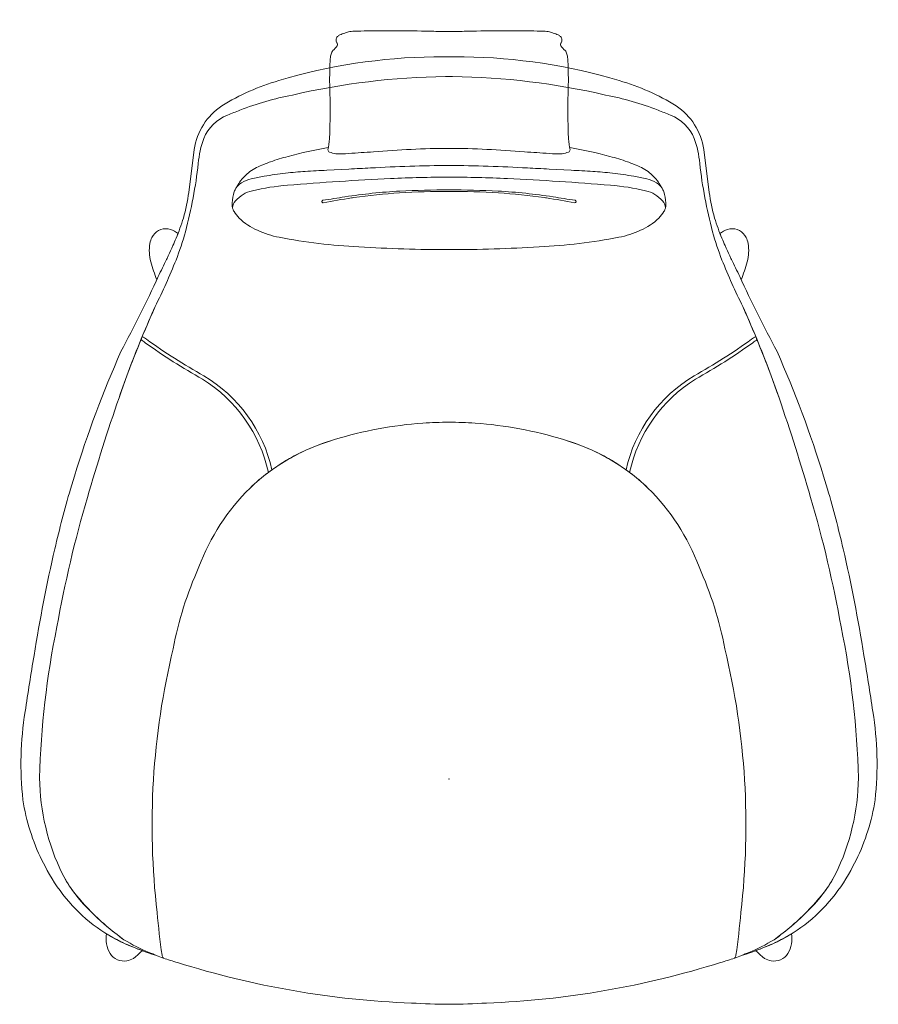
# Model space of a CAD drawing. Header units: metres. Extents: x -0.363 to 0.363, y -0.19 to 0.642.
import ezdxf

# ---------------------------------------------------------------- set-up
doc = ezdxf.new("R2010")
doc.units = ezdxf.units.M
doc.header["$MEASUREMENT"] = 0
doc.layers.add('72_VITRA_INSERT', color=7, linetype='Continuous')
for name, color, linetype, lineweight in [('72_VITRA_STANDARD_D2_CH_BACK_REST', 7, 'Continuous', 5), ('72_VITRA_STANDARD_D2_CH_FOOT', 7, 'Continuous', 5), ('72_VITRA_STANDARD_D2_CH_HEAD_REST', 7, 'Continuous', 5), ('72_VITRA_STANDARD_D2_CH_SEAT', 7, 'Continuous', 5), ('D2SNAP', 1, 'Continuous', 5)]:
    doc.layers.add(name, color=color, linetype=linetype, lineweight=lineweight)

# ---------------------------------------------------------------- blocks, each defined once
blk = doc.blocks.new('72_VITRA_STANDARD_D2_HAL_LOUNGE_CONTRACT_BACK_REST')
at = {"layer": '72_VITRA_STANDARD_D2_CH_BACK_REST', "flags": 128}
for points in [[(-0.27359, -0.13922, 0.031419), (-0.24766, -0.14898, -0.007978), (-0.2533, -0.14666, -0.041292), (-0.2746, -0.13587, -0.045441), (-0.30397, -0.11053, -0.082844), (-0.32649, -0.08046, -0.111836), (-0.3459, 0.00095, -0.044708), (-0.33123, 0.12852, -0.028116), (-0.30547, 0.23792, -0.012419), (-0.2788, 0.32224, -0.02246), (-0.24824, 0.39933, 0.019107), (-0.23063, 0.43866, 0.025524), (-0.22266, 0.46259, 0.036261), (-0.21181, 0.52029, -0.062962), (-0.2072, 0.5415, -0.19939), (-0.18714, 0.56113, -0.006478), (-0.17664, 0.56534, -0.045303), (-0.13235, 0.57813, -0.053378), (-0.00308, 0.59376), (0.00308, 0.59376, -0.053378), (0.13235, 0.57813, -0.045303), (0.17664, 0.56534, -0.006478), (0.18714, 0.56113, -0.19939), (0.2072, 0.5415, -0.062962), (0.21181, 0.52029, 0.036261), (0.22266, 0.46259, 0.025524), (0.23063, 0.43866, 0.019107), (0.24824, 0.39933, -0.02246), (0.2788, 0.32224, -0.012419), (0.30547, 0.23792, -0.028116), (0.33123, 0.12852, -0.044708), (0.3459, 0.00095, -0.111836), (0.32649, -0.08046, -0.082844), (0.30397, -0.11053, -0.045441), (0.2746, -0.13587, -0.041292), (0.2533, -0.14666, -0.007978), (0.24766, -0.14898, 0.031419), (0.27359, -0.13922, 0.05342), (0.30055, -0.12327, 0.109454), (0.3413, -0.0737), (0.34389, -0.06866, 0.076716), (0.35996, -0.01766, 0.067284), (0.35809, 0.05699, 0.004496), (0.35058, 0.10447, 0.016331), (0.33303, 0.19461, 0.013918), (0.31981, 0.2449), (0.31646, 0.25609, 0.030097), (0.27713, 0.36136, -0.01387), (0.24561, 0.4247, 0.00506), (0.23861, 0.43925, -0.003396), (0.23713, 0.44226, -0.004287), (0.23326, 0.45083, -0.011375), (0.23057, 0.45704, -0.018445), (0.22437, 0.47415, -0.039832), (0.21989, 0.49588), (0.21538, 0.53224, 0.209299), (0.19191, 0.569, 0.068939), (0.14379, 0.59038, 0.069309), (0.01274, 0.61044), (-0.01274, 0.61044, 0.069309), (-0.14379, 0.59038, 0.068939), (-0.19191, 0.569, 0.209299), (-0.21538, 0.53224), (-0.21989, 0.49588, -0.039832), (-0.22437, 0.47415, -0.018445), (-0.23057, 0.45704, -0.011375), (-0.23326, 0.45083, -0.004287), (-0.23713, 0.44226, -0.003396), (-0.23861, 0.43925, 0.00506), (-0.24561, 0.4247, -0.01387), (-0.27713, 0.36136, 0.030097), (-0.31646, 0.25609), (-0.31981, 0.2449, 0.013918), (-0.33303, 0.19461, 0.016331), (-0.35058, 0.10447, 0.004496), (-0.35809, 0.05699, 0.067284), (-0.35996, -0.01766, 0.076716), (-0.34389, -0.06866), (-0.3413, -0.0737, 0.109454), (-0.30055, -0.12327, 0.05342), (-0.27359, -0.13922)], [(-0.14956, 0.26132, -0.086649), (-0.09663, 0.28688, -0.05695), (-0.0221, 0.30083, -0.007574), (0, 0.30165, -0.007574), (0.0221, 0.30083, -0.05695), (0.09663, 0.28688, -0.086649), (0.14956, 0.26132, -0.205895), (0.20717, 0.34084, 0.027476), (0.25554, 0.37167, 0.053505), (0.25912, 0.37411, 0.007435), (0.24824, 0.39933, -0.019107), (0.23063, 0.43866, -0.025524), (0.22266, 0.46259, -0.036261), (0.21181, 0.52029, 0.062962), (0.2072, 0.5415, 0.19939), (0.18714, 0.56113, 0.006478), (0.17664, 0.56534, 0.045303), (0.13235, 0.57813, 0.053378), (0.00308, 0.59376), (-0.00308, 0.59376, 0.053378), (-0.13235, 0.57813, 0.045303), (-0.17664, 0.56534, 0.006478), (-0.18714, 0.56113, 0.19939), (-0.2072, 0.5415, 0.062962), (-0.21181, 0.52029, -0.036261), (-0.22266, 0.46259, -0.025524), (-0.23063, 0.43866, -0.019107), (-0.24824, 0.39933, 0.007435), (-0.25912, 0.37411, 0.053505), (-0.25554, 0.37167, 0.027476), (-0.20717, 0.34084, -0.205895), (-0.14956, 0.26132)], [(0.08033, 0.49145), (0.0816, 0.49128), (0.08226, 0.49117, -0.011575), (0.10622, 0.48708, 1), (0.10657, 0.48915, 0.000598), (0.08787, 0.49209, 0.022844), (0.04157, 0.49697, 0.011441), (0, 0.498, 0.011441), (-0.04157, 0.49697, 0.022844), (-0.08787, 0.49209, 0.000598), (-0.10657, 0.48915, 1), (-0.10622, 0.48708, -0.011575), (-0.08226, 0.49117), (-0.0816, 0.49128), (-0.08033, 0.49145, -0.018422), (-0.04186, 0.49551, -0.0119), (0, 0.49667, -0.0119), (0.04186, 0.49551, -0.018422), (0.08033, 0.49145)], [(0.0816, 0.49128), (0.08033, 0.49145, 0.018422), (0.04186, 0.49551, 0.0119), (0, 0.49667, 0.0119), (-0.04186, 0.49551, 0.018422), (-0.08033, 0.49145), (-0.0816, 0.49128), (-0.08226, 0.49117, 0.011575), (-0.10622, 0.48708, -1), (-0.10657, 0.48915, -0.000598), (-0.08787, 0.49209, -0.022844), (-0.04157, 0.49697, -0.011441), (0, 0.498, -0.011441), (0.04157, 0.49697, -0.022844), (0.08787, 0.49209, -0.000598), (0.10657, 0.48915, -1), (0.10622, 0.48708, 0.011575), (0.08226, 0.49117)], [(-0.2533, -0.14666, 0.016836), (-0.24132, -0.15135), (-0.24146, -0.15117, -0.136876), (-0.24241, -0.14886, -0.014586), (-0.24657, -0.11278, -0.088714), (-0.23306, 0.11, -0.058139), (-0.21126, 0.17934, -0.109882), (-0.16808, 0.24593, -0.02976), (-0.15259, 0.25909, 0.202875), (-0.20829, 0.33802, -0.026985), (-0.25672, 0.36881, -0.045895), (-0.26019, 0.37151, 0.014262), (-0.2788, 0.32224, 0.012419), (-0.30547, 0.23792, 0.028116), (-0.33123, 0.12852, 0.044708), (-0.3459, 0.00095, 0.111836), (-0.32649, -0.08046, 0.039532), (-0.31697, -0.09576, 0.068531), (-0.2746, -0.13587, 0.041292), (-0.2533, -0.14666)], [(-0.20829, 0.33802, -0.202875), (-0.15259, 0.25909, -0.00551), (-0.14956, 0.26132, 0.205895), (-0.20717, 0.34084, -0.027476), (-0.25554, 0.37167, -0.053505), (-0.25912, 0.37411, 0.00076), (-0.26019, 0.37151, 0.045895), (-0.25672, 0.36881, 0.026985), (-0.20829, 0.33802)], [(0.15259, 0.25909, -0.202875), (0.20829, 0.33802, 0.026985), (0.25672, 0.36881, 0.045895), (0.26019, 0.37151, 0.00076), (0.25912, 0.37411, -0.053505), (0.25554, 0.37167, -0.027476), (0.20717, 0.34084, 0.205895), (0.14956, 0.26132, -0.00551), (0.15259, 0.25909)], [(0.24146, -0.15117), (0.24132, -0.15135, 0.016836), (0.2533, -0.14666, 0.041292), (0.2746, -0.13587, 0.068531), (0.31697, -0.09576, 0.039532), (0.32649, -0.08046, 0.111836), (0.3459, 0.00095, 0.044708), (0.33123, 0.12852, 0.028116), (0.30547, 0.23792, 0.012419), (0.2788, 0.32224, 0.014262), (0.26019, 0.37151, -0.045895), (0.25672, 0.36881, -0.026985), (0.20829, 0.33802, 0.202875), (0.15259, 0.25909, -0.02976), (0.16808, 0.24593, -0.109882), (0.21126, 0.17934, -0.058139), (0.23306, 0.11, -0.088714), (0.24657, -0.11278, -0.014586), (0.24241, -0.14886, -0.136876), (0.24146, -0.15117)]]:
    blk.add_lwpolyline(points, format="xyb", close=True, dxfattribs=at)
at = {"layer": 'D2SNAP', "linetype": 'Continuous', "lineweight": 5, "transparency": 33554687}
blk.add_point((0, 0), dxfattribs=at)
blk = doc.blocks.new('72_VITRA_STANDARD_D2_HAL_LOUNGE_CONTRACT_FOOT')
at = {"layer": '72_VITRA_STANDARD_D2_CH_FOOT', "flags": 128}
for points in [[(-0.25097, 0.45779, 0.091822), (-0.25265, 0.45276, 0.10984), (-0.25196, 0.4371, 0.015494), (-0.24691, 0.4219, 0.000604), (-0.24561, 0.4247, -0.00506), (-0.23861, 0.43925, 0.003396), (-0.23713, 0.44226, 0.004287), (-0.23326, 0.45083, 0.011375), (-0.23057, 0.45704, 0.004487), (-0.22894, 0.46116, -0.004004), (-0.23012, 0.46206, 0.112835), (-0.23729, 0.46497, 0.171304), (-0.24529, 0.46365, 0.126541), (-0.25097, 0.45779)], [(0.24691, 0.4219, 0.015494), (0.25196, 0.4371, 0.10984), (0.25265, 0.45276, 0.091822), (0.25097, 0.45779, 0.126541), (0.24529, 0.46365, 0.171304), (0.23729, 0.46497, 0.112835), (0.23012, 0.46206, -0.004004), (0.22894, 0.46116, 0.004487), (0.23057, 0.45704, 0.011375), (0.23326, 0.45083, 0.004287), (0.23713, 0.44226, 0.003396), (0.23861, 0.43925, -0.00506), (0.24561, 0.4247, 0.000604), (0.24691, 0.4219)], [(-0.26448, -0.14999, 0.018997), (-0.25927, -0.14513), (-0.25923, -0.14508, -0.017577), (-0.27359, -0.13922, -0.03053), (-0.28943, -0.1308, 0.162703), (-0.28638, -0.14742, 0.143945), (-0.2802, -0.15272, 0.149207), (-0.2721, -0.15368, 0.09262), (-0.2666, -0.15159, 0.023804), (-0.26448, -0.14999)], [(0.27359, -0.13922, -0.017577), (0.25923, -0.14508), (0.25927, -0.14513, 0.018997), (0.26448, -0.14999, 0.023804), (0.2666, -0.15159, 0.09262), (0.2721, -0.15368, 0.149207), (0.2802, -0.15272, 0.143945), (0.28638, -0.14742, 0.162703), (0.28943, -0.1308, -0.03053), (0.27359, -0.13922)]]:
    blk.add_lwpolyline(points, format="xyb", close=True, dxfattribs=at)
at = {"layer": 'D2SNAP', "linetype": 'Continuous', "lineweight": 5, "transparency": 33554687}
blk.add_point((0, 0), dxfattribs=at)
blk = doc.blocks.new('72_VITRA_STANDARD_D2_HAL_LOUNGE_CONTRACT_SEAT')
at = {"layer": '72_VITRA_STANDARD_D2_CH_SEAT', "flags": 128}
blk.add_lwpolyline([(0.24132, -0.15135), (0.24146, -0.15117, 0.136876), (0.24241, -0.14886, 0.014586), (0.24657, -0.11278, 0.088714), (0.23306, 0.11, 0.058139), (0.21126, 0.17934, 0.109882), (0.16808, 0.24593, 0.122298), (0.09663, 0.28688, 0.05695), (0.0221, 0.30083, 0.007574), (0, 0.30165, 0.007574), (-0.0221, 0.30083, 0.05695), (-0.09663, 0.28688, 0.122298), (-0.16808, 0.24593, 0.109882), (-0.21126, 0.17934, 0.058139), (-0.23306, 0.11, 0.088714), (-0.24657, -0.11278, 0.014586), (-0.24241, -0.14886, 0.136876), (-0.24146, -0.15117), (-0.24132, -0.15135, 0.016422), (-0.22936, -0.15514, 0.066985), (-0.0317, -0.18938, 0.014696), (0, -0.19044, 0.014696), (0.0317, -0.18938, 0.066985), (0.22936, -0.15514, 0.016422), (0.24132, -0.15135)], format="xyb", close=True, dxfattribs=at)
at = {"layer": 'D2SNAP', "linetype": 'Continuous', "lineweight": 5, "transparency": 33554687}
blk.add_point((0, 0), dxfattribs=at)
blk = doc.blocks.new('72_VITRA_STANDARD_D2_HAL_LOUNGE_HEAD_REST')
at = {"layer": '72_VITRA_STANDARD_D2_CH_HEAD_REST', "flags": 128}
for points in [[(0.01274, 0.63199, -0.000694), (0, 0.63186, -0.000694), (-0.01274, 0.63199, 0.005773), (-0.04092, 0.63242, 0.001858), (-0.05238, 0.63242, 0.00331), (-0.07439, 0.63223, 0.007709), (-0.07719, 0.63219, 0.010667), (-0.08265, 0.63189, 0.069605), (-0.08692, 0.63088, 0.030187), (-0.08797, 0.63043, 0.039572), (-0.09226, 0.62896, 0.0912), (-0.0942, 0.62762, 0.081308), (-0.09505, 0.62638, 0.201454), (-0.09495, 0.62273, -0.002172), (-0.09456, 0.62203, -0.150348), (-0.09419, 0.62094, -0.103456), (-0.09459, 0.61966, -0.054629), (-0.09801, 0.61579, 0.078574), (-0.09901, 0.61436, 0.058883), (-0.10004, 0.61104, 0.022481), (-0.10037, 0.60818, 0.007095), (-0.10067, 0.6006, 0.015831), (-0.10075, 0.58527, -0.016167), (-0.1009, 0.54103, -0.005406), (-0.10226, 0.5319, 0.336075), (-0.10088, 0.52995, 0.053966), (-0.09568, 0.52857, 0.048208), (-0.08454, 0.52867, -0.012019), (-0.06384, 0.53003, -0.020817), (0, 0.53308, -0.020817), (0.06384, 0.53003, -0.012019), (0.08454, 0.52867, 0.048208), (0.09568, 0.52857, 0.053966), (0.10088, 0.52995, 0.336075), (0.10226, 0.5319, -0.005406), (0.1009, 0.54103, -0.016167), (0.10075, 0.58527, 0.015831), (0.10067, 0.6006, 0.007095), (0.10037, 0.60818, 0.022481), (0.10004, 0.61104, 0.058883), (0.09901, 0.61436, 0.078574), (0.09801, 0.61579, -0.054629), (0.09459, 0.61966, -0.103456), (0.09419, 0.62094, -0.150348), (0.09456, 0.62203, -0.002172), (0.09495, 0.62273, 0.201454), (0.09505, 0.62638, 0.081308), (0.0942, 0.62762, 0.0912), (0.09226, 0.62896, 0.039572), (0.08797, 0.63043, 0.030187), (0.08692, 0.63088, 0.069605), (0.08265, 0.63189, 0.010667), (0.07719, 0.63219, 0.007709), (0.07439, 0.63223, 0.00331), (0.05238, 0.63242, 0.001858), (0.04092, 0.63242, 0.005773), (0.01274, 0.63199)], [(-0.17687, 0.50454, 0.0196), (-0.17999, 0.49936), (-0.17997, 0.4994), (-0.17998, 0.49938, -0.101731), (-0.17533, 0.50391, -0.071972), (-0.16703, 0.50722, -0.022826), (-0.15622, 0.50948, -0.011629), (-0.13802, 0.5121, -0.012961), (-0.12139, 0.51357, -0.00178), (-0.10333, 0.51459), (-0.08456, 0.51557, -0.000571), (-0.06624, 0.5165, -0.013575), (0, 0.51857, -0.013575), (0.06624, 0.5165, -0.000571), (0.08456, 0.51557), (0.10333, 0.51459, -0.00178), (0.12139, 0.51357, -0.012961), (0.13802, 0.5121, -0.011629), (0.15622, 0.50948, -0.022826), (0.16703, 0.50722, -0.071972), (0.17533, 0.50391, -0.101731), (0.17998, 0.49938), (0.17997, 0.4994), (0.17999, 0.49936, 0.0196), (0.17687, 0.50454, 0.073952), (0.16819, 0.51341, 0.058131), (0.15657, 0.51942, 0.008607), (0.15183, 0.5213), (0.15067, 0.52173, 0.025954), (0.136, 0.52624, 0.027594), (0.10197, 0.53376, 0.001105), (0.10226, 0.5319, -0.336075), (0.10088, 0.52995, -0.053966), (0.09568, 0.52857, -0.048208), (0.08454, 0.52867, 0.012019), (0.06384, 0.53003, 0.020817), (0, 0.53308, 0.020817), (-0.06384, 0.53003, 0.012019), (-0.08454, 0.52867, -0.048208), (-0.09568, 0.52857, -0.053966), (-0.10088, 0.52995, -0.336075), (-0.10226, 0.5319, 0.001105), (-0.10197, 0.53376, 0.027594), (-0.136, 0.52624, 0.025954), (-0.15067, 0.52173), (-0.15183, 0.5213, 0.008607), (-0.15657, 0.51942, 0.058131), (-0.16819, 0.51341, 0.073952), (-0.17687, 0.50454)], [(-0.18145, 0.49656, 0.058995), (-0.1831, 0.48693, 0.072389), (-0.1829, 0.48308, -0.183454), (-0.1804, 0.48861, -0.161676), (-0.16608, 0.4973, -0.037063), (-0.13647, 0.50186, -0.010195), (-0.04934, 0.5075, -0.011322), (0, 0.50874, -0.011322), (0.04934, 0.5075, -0.010195), (0.13647, 0.50186, -0.037063), (0.16608, 0.4973, -0.161676), (0.1804, 0.48861, -0.183454), (0.1829, 0.48308, 0.072389), (0.1831, 0.48693, 0.058995), (0.18145, 0.49656, 0.010217), (0.17999, 0.49936), (0.17997, 0.4994), (0.17998, 0.49938, 0.101731), (0.17533, 0.50391, 0.071972), (0.16703, 0.50722, 0.022826), (0.15622, 0.50948, 0.011629), (0.13802, 0.5121, 0.012961), (0.12139, 0.51357, 0.00178), (0.10333, 0.51459), (0.08456, 0.51557, 0.000571), (0.06624, 0.5165, 0.013575), (0, 0.51857, 0.013575), (-0.06624, 0.5165, 0.000571), (-0.08456, 0.51557), (-0.10333, 0.51459, 0.00178), (-0.12139, 0.51357, 0.012961), (-0.13802, 0.5121, 0.011629), (-0.15622, 0.50948, 0.022826), (-0.16703, 0.50722, 0.071972), (-0.17533, 0.50391, 0.101731), (-0.17998, 0.49938), (-0.17997, 0.4994), (-0.17999, 0.49936, 0.010217), (-0.18145, 0.49656)], [(-0.1804, 0.48861, 0.183454), (-0.1829, 0.48308, 0.019123), (-0.18266, 0.48208, 0.058551), (-0.18164, 0.4798, 0.045089), (-0.17738, 0.47417, 0.095787), (-0.16184, 0.46392, 0.064601), (-0.14347, 0.45793, 0.03809), (-0.07622, 0.44995, 0.018006), (0, 0.44749, 0.018006), (0.07622, 0.44995, 0.03809), (0.14347, 0.45793, 0.064601), (0.16184, 0.46392, 0.095787), (0.17738, 0.47417, 0.045089), (0.18164, 0.4798, 0.058551), (0.18266, 0.48208, 0.019123), (0.1829, 0.48308, 0.183454), (0.1804, 0.48861, 0.161676), (0.16608, 0.4973, 0.037063), (0.13647, 0.50186, 0.010195), (0.04934, 0.5075, 0.011322), (0, 0.50874, 0.011322), (-0.04934, 0.5075, 0.010195), (-0.13647, 0.50186, 0.037063), (-0.16608, 0.4973, 0.161676), (-0.1804, 0.48861)]]:
    blk.add_lwpolyline(points, format="xyb", close=True, dxfattribs=at)
at = {"layer": 'D2SNAP', "linetype": 'Continuous', "lineweight": 5, "transparency": 33554687}
blk.add_point((0, 0), dxfattribs=at)
blk = doc.blocks.new('72vitra_standard2E8DBD4F870D14482BFB4E8636E6967F6')
for name in ['72_VITRA_STANDARD_D2_HAL_LOUNGE_HEAD_REST', '72_VITRA_STANDARD_D2_HAL_LOUNGE_CONTRACT_BACK_REST', '72_VITRA_STANDARD_D2_HAL_LOUNGE_CONTRACT_FOOT', '72_VITRA_STANDARD_D2_HAL_LOUNGE_CONTRACT_SEAT']:
    blk.add_blockref(name, (-0.00001, 0.00002))
blk = doc.blocks.new('XCAD038B6AA324B1563F92D6861B318975EA38')
at = {"color": 7}
blk.add_blockref('72vitra_standard2E8DBD4F870D14482BFB4E8636E6967F6', (0, 0), dxfattribs=at)

msp = doc.modelspace()

# ---------------------------------------------------------------- block references
at = {"layer": '72_VITRA_INSERT'}
msp.add_blockref('XCAD038B6AA324B1563F92D6861B318975EA38', (0, 0), dxfattribs=at)

doc.saveas('drawing.dxf')
